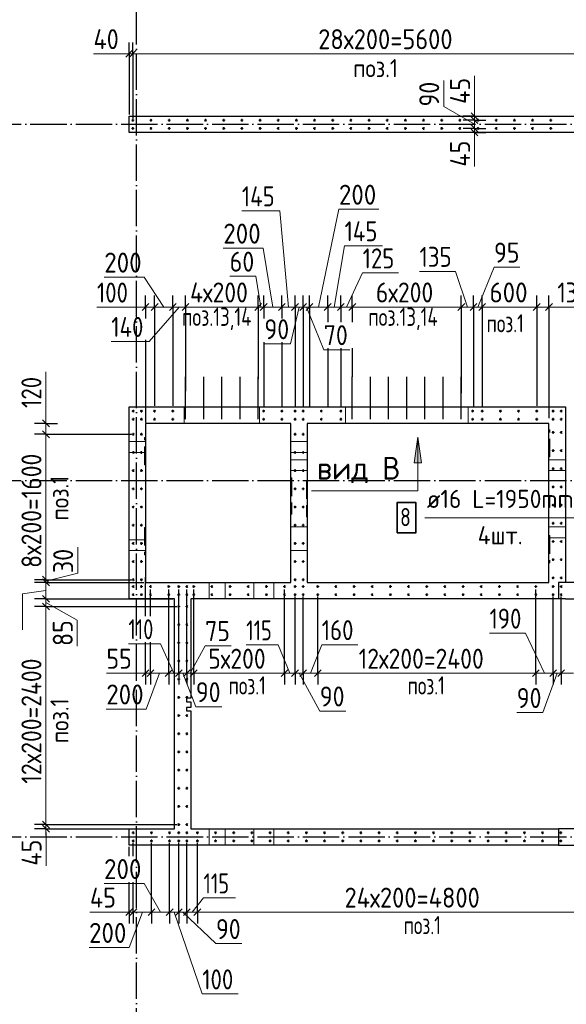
# Model space of a CAD drawing. Header units: millimetres. Extents: x -49773 to 2322955, y -3321 to 58485.
# Tile 82 of 256: x 382713 to 388729, y 38869 to 49702. Entities that reach past the tile are written whole.
import ezdxf

# ---------------------------------------------------------------- set-up
doc = ezdxf.new("R2010")
doc.units = ezdxf.units.MM
for name, pattern in [('______11', [500, 400, -50, 0, -50]), ('______2', [270, 200, -70]), ('______5', [1100, 800, -100, 100, -100])]:
    doc.linetypes.add(name, pattern=pattern)
for name, color, linetype, lineweight in [('Standard', 7, 'Continuous', 25), ('Арм.стержн. вертикальными 1', 22, 'Continuous', 35), ('Обозначение разреза_ общее', 7, 'Continuous', 25), ('Размерная линия_ общее', 7, 'Continuous', 13), ('Стена_ общее', 7, 'Continuous', 35), ('Стена_ Сборный элемент', 7, 'Continuous', 35)]:
    doc.layers.add(name, color=color, linetype=linetype, lineweight=lineweight)
doc.layers.add('Арм.стержн. вертикальными 2', color=7, linetype='Continuous', lineweight=35, true_color=0x006e00)
doc.layers.add('Осевая линия_ общее', color=7, linetype='______5', lineweight=13, true_color=0xa0a0a0)
doc.styles.add('ISOCPEUR', font='txt')

msp = doc.modelspace()

# ---------------------------------------------------------------- hatches: boundary and pattern name
at = {"layer": 'Обозначение разреза_ общее', "linetype": 'Continuous', "lineweight": 13, "transparency": 33554687}
msp.add_hatch(color=7, dxfattribs=at).paths.add_polyline_path([(387053.5, 44828.3), (387093.5, 45108.3), (387133.5, 44828.3)], flags=16)

# ---------------------------------------------------------------- linework, layer by layer
at = {"layer": 'Арм.стержн. вертикальными 1', "color": 4, "linetype": 'Continuous', "lineweight": 25, "transparency": 33554687}
for p, q in [((384538, 45396.1), (384538, 45771.1)), ((384738, 45396.1), (384738, 45771.1)), ((384938, 45396.1), (384938, 45771.1)), ((385138, 45396.1), (385138, 45771.1)), ((385338, 45396.1), (385338, 45771.1)), ((386373.1, 45396.1), (386373.1, 45771.1)), ((386573.1, 45396.1), (386573.1, 45771.1)), ((386773.1, 45396.1), (386773.1, 45771.1)), ((386973.1, 45396.1), (386973.1, 45771.1)), ((387173.1, 45396.1), (387173.1, 45771.1)), ((387373.1, 45396.1), (387373.1, 45771.1)), ((387573.1, 45396.1), (387573.1, 45771.1)), ((384538, 45306.1), (384538, 45601.1)), ((384738, 45306.1), (384738, 45601.1)), ((384938, 45306.1), (384938, 45601.1)), ((385138, 45306.1), (385138, 45601.1)), ((385338, 45306.1), (385338, 45601.1)), ((386373.1, 45306.1), (386373.1, 45601.1)), ((386573.1, 45306.1), (386573.1, 45601.1)), ((386773.1, 45306.1), (386773.1, 45601.1)), ((386973.1, 45306.1), (386973.1, 45601.1)), ((387173.1, 45306.1), (387173.1, 45601.1)), ((387373.1, 45306.1), (387373.1, 45601.1)), ((387573.1, 45306.1), (387573.1, 45601.1))]:
    msp.add_line(p, q, dxfattribs=at)
at = {"layer": 'Арм.стержн. вертикальными 1', "color": 4, "linetype": 'Continuous', "lineweight": 50, "transparency": 33554687}
for centre in [(383958, 48596.1), (383958, 48596.1), (384158, 48596.1), (384358, 48596.1), (384558, 48596.1), (384758, 48596.1), (384958, 48596.1), (385158, 48596.1), (385358, 48596.1), (385558, 48596.1), (385758, 48596.1), (385958, 48596.1), (386158, 48596.1), (386358, 48596.1), (386558, 48596.1), (386758, 48596.1), (386958, 48596.1), (387158, 48596.1), (387358, 48596.1), (387558, 48596.1), (387758, 48596.1), (387958, 48596.1), (388158, 48596.1), (388358, 48596.1), (388558, 48596.1), (383958, 48506.1), (383958, 48506.1), (384158, 48506.1), (384358, 48506.1), (384558, 48506.1), (384758, 48506.1), (384958, 48506.1), (385158, 48506.1), (385358, 48506.1), (385558, 48506.1), (385758, 48506.1), (385958, 48506.1), (386158, 48506.1), (386358, 48506.1), (386558, 48506.1), (386758, 48506.1), (386958, 48506.1), (387158, 48506.1), (387358, 48506.1), (387558, 48506.1), (387758, 48506.1), (387958, 48506.1), (388158, 48506.1), (388358, 48506.1), (388558, 48506.1), (383963, 45395.6), (383963, 45395.6), (384052.5, 45395.6), (384052.6, 45395.6), (384198, 45395.6), (384398, 45395.6), (385398, 45395.6), (385598, 45395.6), (385743, 45395.6), (385743, 45395.6), (385832.5, 45395.6), (385832.6, 45395.6), (386032.5, 45395.6), (386248, 45395.6), (387698, 45395.6), (387803, 45395.6), (388003, 45395.6), (388203, 45395.6), (388403, 45395.6), (388583, 45395.6), (388583, 45395.6), (388672.6, 45395.6), (388672.6, 45395.6), (383963, 45306.1), (383963, 45306.1), (384052.5, 45306.1), (384052.6, 45306.1), (384198, 45306.1), (384398, 45306.1), (385398, 45306.1), (385598, 45306.1), (385743, 45306.1), (385743, 45306.1), (385832.5, 45306.1), (385832.6, 45306.1), (386032.5, 45306.1), (386248, 45306.1), (387698, 45306.1), (387803, 45306.1), (388003, 45306.1), (388203, 45306.1), (388403, 45306.1), (388583, 45306.1), (388583, 45306.1), (388672.6, 45306.1), (388672.6, 45306.1), (383963, 45140.6), (384052.6, 45140.6), (385743, 45140.6), (385832.6, 45140.6), (388583.5, 45161.1), (388673.1, 45161.1), (388583.5, 44961.1), (388673.1, 44961.1), (383963, 44940.6), (384052.6, 44940.6), (385743, 44940.6), (385832.6, 44940.6), (383963, 44740.6), (384052.6, 44740.6), (385743, 44740.6), (385832.6, 44740.6), (388583.5, 44761.1), (388673.1, 44761.1), (383963, 44540.6), (384052.6, 44540.6), (385743, 44540.6), (385832.6, 44540.6), (388583.5, 44561.1), (388673.1, 44561.1), (383963, 44340.6), (384052.6, 44340.6), (385743, 44340.6), (385832.6, 44340.6), (388583.5, 44361.1), (388673.1, 44361.1), (383963, 44140.6), (384052.6, 44140.6), (385743, 44140.6), (385832.6, 44140.6), (388583.5, 44161.1), (388673.1, 44161.1), (383963, 43940.6), (384052.6, 43940.6), (385743, 43940.6), (385832.6, 43940.6), (388583.5, 43961.1), (388673.1, 43961.1), (383963, 43740.6), (384052.6, 43740.6), (385743, 43740.6), (385832.6, 43740.6), (388583.5, 43761.1), (388673.1, 43761.1), (388583.5, 43561.1), (388673.1, 43561.1), (383963, 43540.6), (383963, 43465.6), (384052.6, 43540.6), (384052.6, 43465.6), (384153.1, 43465.6), (384353.1, 43465.6), (384463.5, 43465.1), (384553.1, 43465.1), (384628.1, 43465.6), (384828.1, 43465.6), (385028.1, 43465.6), (385228.1, 43465.6), (385428.1, 43465.6), (385628.1, 43465.6), (385743, 43540.6), (385743, 43465.6), (385832.6, 43540.6), (385832.6, 43465.6), (385993.1, 43465.6), (386193.1, 43465.6), (386393.1, 43465.6), (386593.1, 43465.6), (386793.1, 43465.6), (386993.1, 43465.6), (387193.1, 43465.6), (387393, 43465.6), (387393.1, 43465.6), (387593.1, 43465.6), (387793.1, 43465.6), (387993.1, 43465.6), (388193.1, 43465.6), (388393.1, 43465.6), (388583, 43465.6), (388672.6, 43465.6), (383963, 43376.1), (384052.6, 43376.1), (384153.1, 43376.1), (384353.1, 43376.1), (384463.5, 43375.6), (384553.1, 43375.6), (384628.1, 43376.1), (384828.1, 43376.1), (385028.1, 43376.1), (385228.1, 43376.1), (385428.1, 43376.1), (385628.1, 43376.1), (385743, 43376.1), (385832.6, 43376.1), (385993.1, 43376.1), (386193.1, 43376.1), (386393.1, 43376.1), (386593.1, 43376.1), (386793.1, 43376.1), (386993.1, 43376.1), (387193.1, 43376.1), (387393.1, 43376.1), (387593.1, 43376.1), (387793.1, 43376.1), (387993.1, 43376.1), (388193.1, 43376.1), (388393.1, 43376.1), (388583, 43376.1), (388672.6, 43376.1), (384463.1, 43246.1), (384553.1, 43246.1), (384463.1, 43046.1), (384553.1, 43046.1), (384463.1, 42846.1), (384553.1, 42846.1), (384463.1, 42646.1), (384553.1, 42646.1), (384463.1, 42446.1), (384553.1, 42446.1), (384463.1, 42246.1), (384553.1, 42246.1), (384463.1, 42046.1), (384553.1, 42046.1), (384463.1, 41846.1), (384553.1, 41846.1), (384463.1, 41646.1), (384553.1, 41646.1), (384463.1, 41446.1), (384553.1, 41446.1), (384463.1, 41246.1), (384553.1, 41246.1), (384463.1, 41046.1), (384553.1, 41046.1), (384463.1, 40846.1), (384553.1, 40846.1), (383963.1, 40756.1), (384163.1, 40756.1), (384363.1, 40756.1), (384463.5, 40756.1), (384553.1, 40756.1), (384668.1, 40756.1), (384868.1, 40756.1), (385068.1, 40756.1), (385268.1, 40756.1), (385468.1, 40756.1), (385668.1, 40756.1), (385868.1, 40756.1), (386068.1, 40756.1), (386268.1, 40756.1), (386468.1, 40756.1), (386668.1, 40756.1), (386868.1, 40756.1), (387068.1, 40756.1), (387268.1, 40756.1), (387468.1, 40756.1), (387668.1, 40756.1), (387868.1, 40756.1), (388068.1, 40756.1), (388268.1, 40756.1), (388468.1, 40756.1), (388668.1, 40756.1), (383963.1, 40666.1), (384163.1, 40666.1), (384363.1, 40666.1), (384463.5, 40666.6), (384553.1, 40666.6), (384668.1, 40666.1), (384868.1, 40666.1), (385068.1, 40666.1), (385268.1, 40666.1), (385468.1, 40666.1), (385668.1, 40666.1), (385868.1, 40666.1), (386068.1, 40666.1), (386268.1, 40666.1), (386468.1, 40666.1), (386668.1, 40666.1), (386868.1, 40666.1), (387068.1, 40666.1), (387268.1, 40666.1), (387468.1, 40666.1), (387668.1, 40666.1), (387868.1, 40666.1), (388068.1, 40666.1), (388268.1, 40666.1), (388468.1, 40666.1), (388668.1, 40666.1)]:
    msp.add_circle(centre, 5, dxfattribs=at)
at = {"layer": 'Арм.стержн. вертикальными 2', "color": 7, "linetype": 'Continuous', "lineweight": 13, "transparency": 33554687}
msp.add_line((387173.1, 44223.2), (389033.1, 44223.2), dxfattribs=at)
at = {"layer": 'Арм.стержн. вертикальными 2', "color": 7, "linetype": 'Continuous', "lineweight": 35, "transparency": 33554687}
msp.add_lwpolyline([(386866.4, 44056.5), (387073.1, 44056.5), (387073.1, 44389.9), (386866.4, 44389.9), (386866.4, 44056.5)], dxfattribs=at)
at = {"layer": 'Обозначение разреза_ общее', "color": 7, "linetype": 'Continuous', "lineweight": 13, "transparency": 33554687}
for p, q in [((387053.5, 44828.3), (387093.5, 45108.3)), ((387093.5, 45108.3), (387093.5, 45108.3)), ((387093.5, 45108.3), (387093.5, 45108.3)), ((387093.5, 45108.3), (387093.5, 45108.3)), ((387093.5, 45108.3), (387133.5, 44828.3)), ((387133.5, 44828.3), (387053.5, 44828.3)), ((387093.5, 44828.3), (387093.5, 44808.3))]:
    msp.add_line(p, q, dxfattribs=at)
msp.add_lwpolyline([(387093.5, 45108.3), (387093.5, 44518.3), (385923.5, 44518.3)], dxfattribs=at)
at = {"layer": 'Осевая линия_ общее', "color": 253, "linetype": '______11', "lineweight": -3, "true_color": 0xa0a0a0, "transparency": 33554687}
for p, q in [((383998, 6421.1), (383998, 56501.1)), ((372828, 48551.1), (394168.1, 48551.1)), ((372828, 44631.1), (394168.1, 44631.1)), ((372828, 40711.1), (394168.1, 40711.1))]:
    msp.add_line(p, q, dxfattribs=at)
at = {"layer": 'Размерная линия_ общее', "color": 253, "linetype": 'Continuous', "lineweight": -3, "true_color": 0xa0a0a0, "transparency": 33554687}
for p, q in [((383918, 49327.8), (383918, 49452.8)), ((383958, 49327.8), (383958, 49452.8)), ((383918, 49327.8), (383918, 49202.8)), ((383918, 49327.8), (383918, 48661.1)), ((383958, 49327.8), (383958, 49202.8)), ((383958, 49327.8), (383958, 48616.1)), ((387719, 48641.1), (387594, 48641.1)), ((387719, 48596.1), (387594, 48596.1)), ((387719, 48641.1), (387844, 48641.1)), ((387719, 48596.1), (387844, 48596.1)), ((387719, 48596.1), (387752.7, 48596.1)), ((387719, 48506.6), (387594, 48506.6)), ((387719, 48461.1), (387594, 48461.1)), ((387719, 48506.6), (387844, 48506.6)), ((387719, 48506.6), (387752.7, 48506.6)), ((387719, 48461.1), (387844, 48461.1)), ((384098, 46541.1), (384098, 46666.1)), ((384198, 46541.1), (384198, 46666.1)), ((384398, 46541.1), (384398, 46666.1)), ((384538, 46541.1), (384538, 46666.1)), ((385338, 46541.1), (385338, 46666.1)), ((385398, 46541.1), (385398, 46666.1)), ((385598, 46541.1), (385598, 46666.1)), ((385743, 46541.1), (385743, 46666.1)), ((385832.5, 46541.1), (385832.5, 46666.1)), ((385903, 46541.1), (385903, 46666.1)), ((386103, 46541.1), (386103, 46666.1)), ((386248, 46541.1), (386248, 46666.1)), ((386373.1, 46541.1), (386373.1, 46666.1)), ((387573.1, 46541.1), (387573.1, 46666.1)), ((387708, 46541.1), (387708, 46666.1)), ((387803, 46541.1), (387803, 46666.1)), ((388403, 46541.1), (388403, 46666.1)), ((388538, 46541.1), (388538, 46666.1)), ((384098, 46541.1), (384098, 46416.1)), ((384098, 46541.1), (384098, 46465)), ((384198, 46541.1), (384198, 46416.1)), ((384398, 46541.1), (384398, 46416.1)), ((384538, 46541.1), (384538, 46416.1)), ((385338, 46541.1), (385338, 46416.1)), ((385398, 46541.1), (385398, 46416.1)), ((385398, 46541.1), (385398, 46439.5)), ((385598, 46541.1), (385598, 46416.1)), ((385598, 46541.1), (385598, 46439.5)), ((385743, 46541.1), (385743, 46416.1)), ((385832.5, 46541.1), (385832.5, 46416.1)), ((385903, 46541.1), (385903, 46416.1)), ((386103, 46541.1), (386103, 46416.1)), ((386103, 46541.1), (386103, 46374.1)), ((386248, 46541.1), (386248, 46416.1)), ((386248, 46541.1), (386248, 46374.1)), ((386373.1, 46541.1), (386373.1, 46416.1)), ((386373.1, 46541.1), (386373.1, 46374.1)), ((387573.1, 46541.1), (387573.1, 46416.1)), ((387573.1, 46541.1), (387573.1, 45592.5)), ((387708, 46541.1), (387708, 46416.1)), ((387708, 46541.1), (387708, 45438)), ((387803, 46541.1), (387803, 46416.1)), ((387803, 46541.1), (387803, 45438)), ((388403, 46541.1), (388403, 46416.1)), ((388403, 46541.1), (388403, 45454.3)), ((388538, 46541.1), (388538, 46416.1)), ((388538, 46541.1), (388538, 45319.7)), ((384098, 46179), (384098, 45269.7)), ((385398, 46153.4), (385398, 45438)), ((385598, 46153.4), (385598, 45438)), ((386103, 46088.1), (386103, 45438)), ((386248, 46088.1), (386248, 45438)), ((386373.1, 46088.1), (386373.1, 45771.9)), ((383002.4, 45261.1), (382877.4, 45261.1)), ((383002.4, 45261.1), (383127.4, 45261.1)), ((383002.4, 45261.1), (383002.4, 45261.1)), ((383002.4, 45140.6), (382877.4, 45140.6)), ((383002.4, 45140.6), (383127.4, 45140.6)), ((384098, 43138.1), (384098, 43567.4)), ((383002.4, 43540.6), (382877.4, 43540.6)), ((383002.4, 43511.1), (382877.4, 43511.1)), ((383002.4, 43540.6), (383127.4, 43540.6)), ((383002.4, 43511.1), (383127.4, 43511.1)), ((384153.1, 43138.1), (384153.1, 43432.3)), ((383002.4, 43331.1), (382877.4, 43331.1)), ((383002.4, 43246.1), (382877.4, 43246.1)), ((383002.4, 43331.1), (383127.4, 43331.1)), ((383002.4, 43246.1), (383127.4, 43246.1)), ((384098, 42511.4), (384098, 42636.4)), ((384153.1, 42511.4), (384153.1, 42636.4)), ((384353.1, 42511.4), (384353.1, 42636.4)), ((384463.5, 42511.4), (384463.5, 42636.4)), ((384553.1, 42511.4), (384553.1, 42636.4)), ((384628, 42511.4), (384628, 42636.4)), ((385628, 42511.4), (385628, 42636.4)), ((385743, 42511.4), (385743, 42636.4)), ((385832.6, 42511.4), (385832.6, 42636.4)), ((385993.1, 42511.4), (385993.1, 42636.4)), ((388393, 42511.4), (388393, 42636.4)), ((388583, 42511.4), (388583, 42636.4)), ((388672.6, 42511.4), (388672.6, 42636.4)), ((384098, 42511.4), (384098, 42386.4)), ((384153.1, 42511.4), (384153.1, 42386.4)), ((384353.1, 42511.4), (384353.1, 42386.4)), ((384463.5, 42511.4), (384463.5, 42386.4)), ((384553.1, 42511.4), (384553.1, 42386.4)), ((384628, 42511.4), (384628, 42386.4)), ((385628, 42511.4), (385628, 42386.4)), ((385743, 42511.4), (385743, 42386.4)), ((385832.6, 42511.4), (385832.6, 42386.4)), ((385993.1, 42511.4), (385993.1, 42386.4)), ((388393, 42511.4), (388393, 42386.4)), ((388583, 42511.4), (388583, 42386.4)), ((388672.6, 42511.4), (388672.6, 42386.4)), ((383002.4, 40846.1), (382877.4, 40846.1)), ((383002.4, 40846.1), (383127.4, 40846.1)), ((383002.4, 40846.1), (384443, 40846.1)), ((383002.4, 40801.1), (382877.4, 40801.1)), ((383002.4, 40801.1), (383127.4, 40801.1)), ((383002.4, 40801.1), (384398, 40801.1)), ((383963, 40499.6), (383963, 40646.1)), ((383918, 40499.6), (383918, 40601.1)), ((383918, 39882.6), (383918, 40007.6)), ((383963, 39882.6), (383963, 40007.6)), ((384163, 39882.6), (384163, 40007.6)), ((384363, 39882.6), (384363, 40007.6)), ((384463.5, 39882.6), (384463.5, 40007.6)), ((384553.1, 39882.6), (384553.1, 40007.6)), ((384668, 39882.6), (384668, 40007.6)), ((383918, 39882.6), (383918, 39757.6)), ((383963, 39882.6), (383963, 39757.6)), ((384163, 39882.6), (384163, 39757.6)), ((384363, 39882.6), (384363, 39757.6)), ((384463.5, 39882.6), (384463.5, 39757.6)), ((384553.1, 39882.6), (384553.1, 39757.6)), ((384668, 39882.6), (384668, 39757.6))]:
    msp.add_line(p, q, dxfattribs=at)
at = {"layer": 'Размерная линия_ общее', "color": 7, "linetype": 'Continuous', "lineweight": 13, "transparency": 33554687}
for p, q in [((383833.1, 49328.1), (383525.1, 49328.1)), ((383938, 49327.8), (383833.1, 49328.1)), ((383918, 49327.8), (383843, 49327.8)), ((383918, 49327.8), (383958, 49327.8)), ((383958, 49327.8), (389558, 49327.8)), ((387719.4, 48776.1), (387719.4, 49084.1)), ((387379.7, 48747.5), (387379.7, 49033.5)), ((387719, 48618.6), (387719.4, 48776.1)), ((387719, 48551.3), (387379.7, 48747.5)), ((387719, 48641.1), (387719, 48716.1)), ((387719, 48596.1), (387719, 48641.1)), ((387719, 48506.6), (387719, 48596.1)), ((387719, 48461.1), (387719, 48506.6)), ((387719, 48483.8), (387719.6, 48393.4)), ((387719, 48461.1), (387719, 48386.1)), ((387719.6, 48393.4), (387719.6, 48085.4)), ((385575.9, 47598.8), (385157.9, 47598.8)), ((385670.5, 46541.1), (385575.9, 47598.8)), ((386003, 46541.1), (386226, 47616.8)), ((386226, 47616.8), (386666, 47616.8)), ((385393.9, 47188.6), (384953.9, 47188.6)), ((385498, 46541.1), (385393.9, 47188.6)), ((386175.5, 46541.1), (386288.4, 47214.4)), ((386288.4, 47214.4), (386706.4, 47214.4)), ((386310.6, 46541.1), (386487, 46916)), ((386487, 46916), (386883, 46916)), ((387509.4, 46933.1), (387113.4, 46933.1)), ((387640.5, 46541.1), (387509.4, 46933.1)), ((387755.5, 46541.1), (387932.8, 46979.9)), ((387932.8, 46979.9), (388218.8, 46979.9)), ((384083.7, 46869.7), (383643.7, 46869.7)), ((384298, 46541.1), (384083.7, 46869.7)), ((385310.4, 46880), (385024.4, 46880)), ((385368, 46541.1), (385310.4, 46880)), ((383958.9, 46540), (383562.9, 46540)), ((384148, 46541.1), (383958.9, 46540)), ((384098, 46541.1), (384023, 46541.1)), ((384098, 46541.1), (384198, 46541.1)), ((384468, 46541.1), (384138.4, 46162)), ((384198, 46541.1), (384398, 46541.1)), ((384398, 46541.1), (384538, 46541.1)), ((384538, 46541.1), (385338, 46541.1)), ((385338, 46541.1), (385398, 46541.1)), ((385398, 46541.1), (385598, 46541.1)), ((385598, 46541.1), (385743, 46541.1)), ((385787.8, 46541.1), (385692.3, 46136.4)), ((385743, 46541.1), (385832.5, 46541.1)), ((385832.5, 46541.1), (385903, 46541.1)), ((385867.8, 46541.1), (386058.8, 46071.1)), ((385903, 46541.1), (386103, 46541.1)), ((386103, 46541.1), (386248, 46541.1)), ((386248, 46541.1), (386373.1, 46541.1)), ((386373.1, 46541.1), (387573.1, 46541.1)), ((387573.1, 46541.1), (387708, 46541.1)), ((387708, 46541.1), (387803, 46541.1)), ((387803, 46541.1), (388403, 46541.1)), ((388403, 46541.1), (388538, 46541.1)), ((388470.5, 46541.1), (388630.4, 46540.7)), ((388538, 46541.1), (388613, 46541.1)), ((388630.4, 46540.7), (389026.3, 46540.7)), ((384138.4, 46162), (383720.4, 46162)), ((385692.3, 46136.4), (385406.3, 46136.4)), ((386058.8, 46071.1), (386344.8, 46071.1)), ((383001.9, 45430.8), (383001.9, 45826.8)), ((383002.4, 45200.8), (383001.9, 45430.8)), ((383002.4, 45261.1), (383002.4, 45336.1)), ((383002.4, 45261.1), (383002.4, 45140.6)), ((383351.5, 43614.1), (383351.5, 43900.1)), ((383002.4, 43525.8), (383351.5, 43614.1)), ((383002.4, 43540.6), (383002.4, 43511.1)), ((383002.4, 43511.1), (383002.4, 43331.1)), ((383002.4, 43421.1), (382743.8, 43385.1)), ((382743.8, 43385.1), (382743.8, 42989.1)), ((383002.4, 43331.1), (383002.4, 43246.1)), ((383002.4, 43288.6), (383347, 43097.1)), ((383002.4, 43246.1), (383002.4, 40846.1)), ((383347, 43097.1), (383347, 42811.1)), ((388279.2, 42952.4), (387883.2, 42952.4)), ((388488, 42511.4), (388279.2, 42952.4)), ((384261.3, 42835.1), (383909.3, 42835.1)), ((384408.3, 42511.4), (384261.3, 42835.1)), ((384590.5, 42511.4), (384752.9, 42814.9)), ((384752.9, 42814.9), (385038.9, 42814.9)), ((385557.8, 42823.5), (385205.8, 42823.5)), ((385685.5, 42511.4), (385557.8, 42823.5)), ((385912.8, 42511.4), (386037.3, 42825.6)), ((386037.3, 42825.6), (386433.3, 42825.6)), ((383953.6, 42511.3), (383667.6, 42511.3)), ((384125.5, 42511.4), (383953.6, 42511.3)), ((384098, 42511.4), (384023, 42511.4)), ((384098, 42511.4), (384153.1, 42511.4)), ((384253.1, 42511.4), (384105.7, 42117.9)), ((384153.1, 42511.4), (384353.1, 42511.4)), ((384353.1, 42511.4), (384463.5, 42511.4)), ((384463.5, 42511.4), (384553.1, 42511.4)), ((384508.3, 42511.4), (384651.6, 42143.4)), ((384553.1, 42511.4), (384628, 42511.4)), ((384628, 42511.4), (385628, 42511.4)), ((385628, 42511.4), (385743, 42511.4)), ((385743, 42511.4), (385832.6, 42511.4)), ((385787.8, 42511.4), (386015.7, 42095.8)), ((385832.6, 42511.4), (385993.1, 42511.4)), ((385993.1, 42511.4), (388393, 42511.4)), ((388393, 42511.4), (388583, 42511.4)), ((388627.8, 42511.4), (388469.1, 42079)), ((388583, 42511.4), (388672.6, 42511.4)), ((388672.6, 42511.4), (388808, 42511.4)), ((384651.6, 42143.4), (384937.6, 42143.4)), ((384105.7, 42117.9), (383665.7, 42117.9)), ((386015.7, 42095.8), (386301.7, 42095.8)), ((388469.1, 42079), (388183.1, 42079)), ((383002.4, 40846.1), (383002.4, 40801.1)), ((383002.4, 40823.6), (383003, 40702.1)), ((383002.4, 40801.1), (383002.4, 40726.1)), ((383003, 40702.1), (383003, 40394.1)), ((384081.4, 40196.6), (383641.4, 40196.6)), ((384263, 39882.6), (384081.4, 40196.6)), ((384610.6, 39882.6), (384735.7, 40039.5)), ((384735.7, 40039.5), (385087.7, 40039.5)), ((383794, 39883.1), (383486, 39883.1)), ((383940.5, 39882.6), (383794, 39883.1)), ((383918, 39882.6), (383843, 39882.6)), ((384063, 39882.6), (383916.5, 39494.4)), ((383918, 39882.6), (383963, 39882.6)), ((384163, 39882.6), (384363, 39882.6)), ((384363, 39882.6), (384463.5, 39882.6)), ((384413.3, 39882.6), (384721.8, 38982.6)), ((384463.5, 39882.6), (384553.1, 39882.6)), ((384508.3, 39882.6), (384872.8, 39536.7)), ((384553.1, 39882.6), (384668, 39882.6)), ((384668, 39882.6), (389468.1, 39882.6)), ((383916.5, 39494.4), (383476.5, 39494.4)), ((384872.8, 39536.7), (385158.8, 39536.7)), ((384721.8, 38982.6), (385117.7, 38982.6))]:
    msp.add_line(p, q, dxfattribs=at)
at = {"layer": 'Размерная линия_ общее', "color": 7, "linetype": 'Continuous', "lineweight": 25, "transparency": 33554687}
for p, q in [((383880.5, 49290.3), (383955.5, 49365.3)), ((383920.5, 49290.3), (383995.5, 49365.3)), ((387756.5, 48603.6), (387681.5, 48678.6)), ((387756.5, 48558.6), (387681.5, 48633.6)), ((387756.5, 48469.1), (387681.5, 48544.1)), ((387756.5, 48423.6), (387681.5, 48498.6)), ((384060.5, 46503.6), (384135.5, 46578.6)), ((384160.5, 46503.6), (384235.5, 46578.6)), ((384360.5, 46503.6), (384435.5, 46578.6)), ((384500.5, 46503.6), (384575.5, 46578.6)), ((385300.5, 46503.6), (385375.5, 46578.6)), ((385360.5, 46503.6), (385435.5, 46578.6)), ((385560.5, 46503.6), (385635.5, 46578.6)), ((385705.5, 46503.6), (385780.5, 46578.6)), ((385795, 46503.6), (385870, 46578.6)), ((385865.5, 46503.6), (385940.5, 46578.6)), ((386065.5, 46503.6), (386140.5, 46578.6)), ((386210.6, 46503.6), (386285.5, 46578.6)), ((386335.5, 46503.6), (386410.6, 46578.6)), ((387535.5, 46503.6), (387610.6, 46578.6)), ((387670.5, 46503.6), (387745.5, 46578.6)), ((387765.5, 46503.6), (387840.5, 46578.6)), ((388365.5, 46503.6), (388440.5, 46578.6)), ((388500.5, 46503.6), (388575.5, 46578.6)), ((382964.9, 45298.6), (383039.9, 45223.6)), ((382964.9, 45178.1), (383039.9, 45103.1)), ((382964.9, 43578.1), (383039.9, 43503.1)), ((382964.9, 43548.6), (383039.9, 43473.6)), ((382964.9, 43368.6), (383039.9, 43293.6)), ((382964.9, 43283.6), (383039.9, 43208.6)), ((384060.5, 42473.9), (384135.5, 42548.9)), ((384115.6, 42473.9), (384190.5, 42548.9)), ((384315.6, 42473.9), (384390.5, 42548.9)), ((384426, 42473.9), (384501, 42548.9)), ((384515.6, 42473.9), (384590.5, 42548.9)), ((384590.5, 42473.9), (384665.5, 42548.9)), ((385590.5, 42473.9), (385665.5, 42548.9)), ((385705.5, 42473.9), (385780.5, 42548.9)), ((385795.1, 42473.9), (385870.1, 42548.9)), ((385955.6, 42473.9), (386030.6, 42548.9)), ((388355.5, 42473.9), (388430.5, 42548.9)), ((388545.5, 42473.9), (388620.5, 42548.9)), ((388635.1, 42473.9), (388710.1, 42548.9)), ((382964.9, 40883.6), (383039.9, 40808.6)), ((382964.9, 40838.6), (383039.9, 40763.6)), ((383880.5, 39845.1), (383955.5, 39920.1)), ((383925.5, 39845.1), (384000.5, 39920.1)), ((384125.5, 39845.1), (384200.5, 39920.1)), ((384325.5, 39845.1), (384400.5, 39920.1)), ((384426, 39845.1), (384501, 39920.1)), ((384515.6, 39845.1), (384590.5, 39920.1)), ((384630.6, 39845.1), (384705.5, 39920.1))]:
    msp.add_line(p, q, dxfattribs=at)
at = {"layer": 'Размерная линия_ общее', "color": 253, "linetype": 'Continuous', "lineweight": -3, "true_color": 0xa0a0a0, "transparency": 33554687}
for points in [[(387719, 48641.1), (387702.4, 48641.1), (387702.4, 48641.1), (387692.2, 48641.1)], [(387719, 48461.1), (387702.5, 48461.1), (387702.5, 48461.1), (387692.2, 48461.1)], [(384198, 46541.1), (384198, 46431.5), (384198, 46431.5), (384198, 46410.8), (384198, 46410.8), (384198, 45454.3)], [(384398, 46541.1), (384398, 46393.9), (384398, 46393.9), (384398, 46367), (384398, 46367), (384398, 45454.3)], [(384538, 46541.1), (384538, 46367.6), (384538, 46367.6), (384538, 46336.3), (384538, 46336.3), (384538, 45615.1)], [(385338, 46541.1), (385338, 46217.3), (385338, 46217.3), (385338, 46161.2), (385338, 46161.2), (385338, 45748.5)], [(385743, 46541.1), (385743, 46141.2), (385743, 46141.2), (385743, 45438)], [(385832.5, 46541.1), (385832.5, 46124.4), (385832.5, 46124.4), (385832.5, 45438)], [(385903, 46541.1), (385903, 46111.1), (385903, 46111.1), (385903, 45438)], [(383002.4, 45140.6), (383018.8, 45140.6), (383018.8, 45140.6), (383034.4, 45140.6), (383034.4, 45140.6), (383943, 45140.6)], [(383002.4, 43540.6), (383229.5, 43540.6), (383229.5, 43540.6), (383943, 43540.6)], [(383002.4, 43511.1), (383233.4, 43511.1), (383233.4, 43511.1), (384078.1, 43511.1)], [(384353.1, 42511.4), (384353.1, 42528.3), (384353.1, 42528.3), (384353.1, 42528.3), (384353.1, 42528.3), (384353.1, 42528.4), (384353.1, 42528.4), (384353.1, 42528.4), (384353.1, 42528.4), (384353.1, 42565.4), (384353.1, 42565.4), (384353.1, 42574.2), (384353.1, 42574.2), (384353.1, 42603.5), (384353.1, 42603.5), (384353.1, 42623.6), (384353.1, 42623.6), (384353.1, 42674.1), (384353.1, 42674.1), (384353.1, 42729.3), (384353.1, 42729.3), (384353.1, 43432.3)], [(384463.5, 42511.4), (384463.5, 42528.3), (384463.5, 42528.3), (384463.5, 42528.3), (384463.5, 42528.3), (384463.5, 42528.4), (384463.5, 42528.4), (384463.5, 42528.4), (384463.5, 42528.4), (384463.5, 42571.1), (384463.5, 42571.1), (384463.5, 42581.3), (384463.5, 42581.3), (384463.5, 42615.1), (384463.5, 42615.1), (384463.5, 42638.3), (384463.5, 42638.3), (384463.5, 42696.6), (384463.5, 42696.6), (384463.5, 42760.2), (384463.5, 42760.2), (384463.5, 43431.9)], [(384553.1, 42511.4), (384553.1, 42528.3), (384553.1, 42528.3), (384553.1, 42528.3), (384553.1, 42528.3), (384553.1, 42528.4), (384553.1, 42528.4), (384553.1, 42528.4), (384553.1, 42528.4), (384553.1, 42575.7), (384553.1, 42575.7), (384553.1, 42587), (384553.1, 42587), (384553.1, 42624.4), (384553.1, 42624.4), (384553.1, 42650.2), (384553.1, 42650.2), (384553.1, 42714.7), (384553.1, 42714.7), (384553.1, 42785.2), (384553.1, 42785.2), (384553.1, 43431.9)], [(384628, 42511.4), (384628, 42528.3), (384628, 42528.3), (384628, 42528.3), (384628, 42528.3), (384628, 42528.4), (384628, 42528.4), (384628, 42528.4), (384628, 42528.4), (384628, 42579.6), (384628, 42579.6), (384628, 42591.8), (384628, 42591.8), (384628, 42632.3), (384628, 42632.3), (384628, 42660.1), (384628, 42660.1), (384628, 42729.9), (384628, 42729.9), (384628, 42806.2), (384628, 42806.2), (384628, 43432.4)], [(385628, 42511.4), (385628, 42528.4), (385628, 42528.4), (385628, 42528.4), (385628, 42528.4), (385628, 42528.4), (385628, 42528.4), (385628, 42631.1), (385628, 42631.1), (385628, 42655.6), (385628, 42655.6), (385628, 42736.9), (385628, 42736.9), (385628, 42792.7), (385628, 42792.7), (385628, 43432.4)], [(385743, 42511.4), (385743, 42528.4), (385743, 42528.4), (385743, 42528.4), (385743, 42528.4), (385743, 42528.4), (385743, 42528.4), (385743, 42637), (385743, 42637), (385743, 42662.9), (385743, 42662.9), (385743, 42748.9), (385743, 42748.9), (385743, 42808), (385743, 42808), (385743, 43356.1)], [(385832.6, 42511.4), (385832.6, 42528.4), (385832.6, 42528.4), (385832.6, 42528.4), (385832.6, 42528.4), (385832.6, 42528.4), (385832.6, 42528.4), (385832.6, 42641.7), (385832.6, 42641.7), (385832.6, 42668.6), (385832.6, 42668.6), (385832.6, 42758.3), (385832.6, 42758.3), (385832.6, 42819.9), (385832.6, 42819.9), (385832.6, 43356.1)], [(385993.1, 42511.4), (385993.1, 42528.4), (385993.1, 42528.4), (385993.1, 42528.4), (385993.1, 42528.4), (385993.1, 42528.4), (385993.1, 42528.4), (385993.1, 42649.9), (385993.1, 42649.9), (385993.1, 42678.9), (385993.1, 42678.9), (385993.1, 42775.1), (385993.1, 42775.1), (385993.1, 42841.1), (385993.1, 42841.1), (385993.1, 43356.1)], [(388393, 42511.4), (388393, 42528.4), (388393, 42528.4), (388393, 42528.4), (388393, 42528.4), (388393, 42773.7), (388393, 42773.7), (388393, 42832.1), (388393, 42832.1), (388393, 43432.4)], [(388583, 42511.4), (388583, 42528.4), (388583, 42528.4), (388583, 42528.4), (388583, 42528.4), (388583, 42783.5), (388583, 42783.5), (388583, 42844.2), (388583, 42844.2), (388583, 43356.1)], [(388672.6, 42511.4), (388672.6, 42528.4), (388672.6, 42528.4), (388672.6, 42528.4), (388672.6, 42528.4), (388672.6, 42788.1), (388672.6, 42788.1), (388672.6, 42850), (388672.6, 42850), (388672.6, 43356.1)], [(383002.4, 43331.1), (383257.1, 43331.1), (383257.1, 43331.1), (384398, 43331.1)], [(383002.4, 43246.1), (383268.3, 43246.1), (383268.3, 43246.1), (384443, 43246.1)], [(384098, 42511.4), (384098, 42528.3), (384098, 42528.3), (384098, 42528.3), (384098, 42528.3), (384098, 42528.3), (384098, 42528.3), (384098, 42528.4), (384098, 42528.4), (384098, 42552.2), (384098, 42552.2), (384098, 42557.9), (384098, 42557.9), (384098, 42576.8), (384098, 42576.8), (384098, 42589.8), (384098, 42589.8), (384098, 42622.4), (384098, 42622.4), (384098, 42658), (384098, 42658), (384098, 42852.1)], [(384153.1, 42511.4), (384153.1, 42528.3), (384153.1, 42528.3), (384153.1, 42528.3), (384153.1, 42528.3), (384153.1, 42528.3), (384153.1, 42528.3), (384153.1, 42528.4), (384153.1, 42528.4), (384153.1, 42555.1), (384153.1, 42555.1), (384153.1, 42561.4), (384153.1, 42561.4), (384153.1, 42582.6), (384153.1, 42582.6), (384153.1, 42597.1), (384153.1, 42597.1), (384153.1, 42633.6), (384153.1, 42633.6), (384153.1, 42673.3), (384153.1, 42673.3), (384153.1, 42852.1)], [(384163, 39882.6), (384163, 39899.9), (384163, 39899.9), (384163, 39899.9), (384163, 39899.9), (384163, 39900), (384163, 39900), (384163, 39988.9), (384163, 39988.9), (384163, 40646.1)], [(384363, 39882.6), (384363, 39899.8), (384363, 39899.8), (384363, 39899.9), (384363, 39899.9), (384363, 39900), (384363, 39900), (384363, 40014), (384363, 40014), (384363, 40646.1)], [(384463.5, 39882.6), (384463.5, 39899.8), (384463.5, 39899.8), (384463.5, 39899.9), (384463.5, 39899.9), (384463.5, 39900), (384463.5, 39900), (384463.5, 40026.6), (384463.5, 40026.6), (384463.5, 40646.6)], [(384553.1, 39882.6), (384553.1, 39899.8), (384553.1, 39899.8), (384553.1, 39899.9), (384553.1, 39899.9), (384553.1, 39900), (384553.1, 39900), (384553.1, 40037.8), (384553.1, 40037.8), (384553.1, 40646.6)], [(384668, 39882.6), (384668, 39899.8), (384668, 39899.8), (384668, 39899.9), (384668, 39899.9), (384668, 39900), (384668, 39900), (384668, 40052.2), (384668, 40052.2), (384668, 40646.1)], [(383918, 39882.6), (383918, 39900), (383918, 39900), (383918, 39900), (383918, 39900), (383918, 39900), (383918, 39900), (383918, 39958.3), (383918, 39958.3), (383918, 40213.6)], [(383963, 39882.6), (383963, 39899.9), (383963, 39899.9), (383963, 39900), (383963, 39900), (383963, 39900), (383963, 39900), (383963, 39963.9), (383963, 39963.9), (383963, 40213.6)]]:
    msp.add_lwpolyline(points, dxfattribs=at)
at = {"layer": 'Размерная линия_ общее', "color": 7, "linetype": 'Continuous', "lineweight": 13, "transparency": 33554687}
for points in [[(383002.4, 45140.6), (383002.4, 45115.3), (383002.4, 45115.3), (383002.4, 45020.6), (383002.4, 45020.6), (383002.4, 43540.6)], [(383963, 39882.6), (383998.7, 39882.6), (383998.7, 39882.6), (384163, 39882.6)]]:
    msp.add_lwpolyline(points, dxfattribs=at)
at = {"layer": 'Стена_ общее', "color": 7, "linetype": 'Continuous', "lineweight": 25, "transparency": 33554687}
for p, q in [((383918, 48461.1), (383918, 48641.1)), ((383918, 48641.1), (389698, 48641.1)), ((389698, 48461.1), (383918, 48461.1)), ((383918, 43511.1), (383918, 45441.1)), ((383918, 45441.1), (384098, 45441.1)), ((384098, 45441.1), (385698, 45441.1)), ((385698, 45441.1), (385878.1, 45441.1)), ((385878.1, 45441.1), (388538, 45441.1)), ((388538, 45441.1), (388718, 45441.1)), ((388718, 45441.1), (388718, 43511.1)), ((385698, 45261.1), (384098, 45261.1)), ((384098, 45261.1), (384098, 43511.1)), ((385698, 43511.1), (385698, 45261.1)), ((388538, 45261.1), (385878.1, 45261.1)), ((385878.1, 45261.1), (385878.1, 43511.1)), ((388538, 43511.1), (388538, 45261.1)), ((383918, 43331.1), (383918, 43511.1)), ((384098, 43511.1), (385698, 43511.1)), ((385878.1, 43511.1), (388538, 43511.1)), ((388643, 43511.1), (388643, 43331.1)), ((388718, 43511.1), (388643, 43511.1)), ((388863, 43511.1), (388718, 43511.1)), ((384418, 43331.1), (383918, 43331.1)), ((384418, 40801.1), (384418, 43331.1)), ((384598, 43331.1), (384598, 42236.1)), ((385698, 43331.1), (384598, 43331.1)), ((388538, 43331.1), (385698, 43331.1)), ((388643, 43331.1), (388538, 43331.1)), ((388718, 43331.1), (388643, 43331.1)), ((388718, 43331.1), (388863, 43331.1)), ((384548, 42236.1), (384548, 42196.1)), ((384598, 42236.1), (384548, 42236.1)), ((384548, 42196.1), (384598, 42196.1)), ((384598, 42196.1), (384598, 42136.1)), ((384548, 42136.1), (384548, 42096.1)), ((384598, 42136.1), (384548, 42136.1)), ((384548, 42096.1), (384598, 42096.1)), ((384598, 42096.1), (384598, 40801.1)), ((383918, 40621.1), (383918, 40801.1)), ((383918, 40801.1), (384418, 40801.1)), ((384598, 40801.1), (388643, 40801.1)), ((388643, 40801.1), (388643, 40621.1)), ((388863, 40801.1), (388643, 40801.1)), ((388643, 40621.1), (383918, 40621.1)), ((388643, 40621.1), (388863, 40621.1))]:
    msp.add_line(p, q, dxfattribs=at)
at = {"layer": 'Стена_ общее', "color": 253, "linetype": '______2', "lineweight": 18, "true_color": 0xababab, "transparency": 33554687}
for p, q in [((384523, 45441.1), (384523, 45261.1)), ((385353.1, 45261.1), (385353.1, 45441.1)), ((386298, 45441.1), (386298, 45261.1)), ((387648, 45261.1), (387648, 45441.1)), ((384098, 45061.1), (383918, 45061.1)), ((385878.1, 45061.1), (385698, 45061.1)), ((383918, 44941.1), (384098, 44941.1)), ((385698, 44941.1), (385878.1, 44941.1)), ((385878.1, 44861.1), (385698, 44861.1)), ((388718, 44861.1), (388538, 44861.1)), ((385698, 44741.1), (385878.1, 44741.1)), ((388538, 44741.1), (388718, 44741.1)), ((385878.1, 44121.1), (385698, 44121.1)), ((388718, 44121.1), (388538, 44121.1)), ((388538, 44001.1), (388718, 44001.1)), ((384098, 43981.1), (383918, 43981.1)), ((383918, 43861.1), (384098, 43861.1)), ((385698, 43861.1), (385878.1, 43861.1)), ((384798, 43511.1), (384798, 43331.1)), ((384973.1, 43331.1), (384973.1, 43511.1)), ((385288, 43511.1), (385288, 43331.1)), ((385508, 43331.1), (385508, 43511.1)), ((384798, 40801.1), (384798, 40621.1)), ((384973.1, 40621.1), (384973.1, 40801.1)), ((385288, 40801.1), (385288, 40621.1)), ((385508, 40621.1), (385508, 40801.1))]:
    msp.add_line(p, q, dxfattribs=at)
at = {"layer": 'Стена_ Сборный элемент', "color": 253, "linetype": '______2', "lineweight": 18, "true_color": 0xababab, "transparency": 33554687}
for p, q in [((388548, 45191.1), (388538, 45191.1)), ((388548, 44891.1), (388548, 45191.1)), ((384088, 44806.1), (384088, 45106.1)), ((384098, 45106.1), (384088, 45106.1)), ((388548, 44891.1), (388538, 44891.1)), ((384098, 44806.1), (384088, 44806.1)), ((385708, 44661.1), (385698, 44661.1)), ((385708, 44661.1), (385708, 44261.1)), ((385868, 44631.1), (385868, 44231.1)), ((385868, 44631.1), (385878.1, 44631.1)), ((385708, 44261.1), (385698, 44261.1)), ((385868, 44231.1), (385878.1, 44231.1)), ((384088, 44116.1), (384088, 43816.1)), ((384098, 44116.1), (384088, 44116.1)), ((388548, 44026.1), (388538, 44026.1)), ((388548, 44026.1), (388548, 43726.1)), ((384098, 43816.1), (384088, 43816.1)), ((388548, 43726.1), (388538, 43726.1))]:
    msp.add_line(p, q, dxfattribs=at)

# ---------------------------------------------------------------- texts
at = {"layer": 'Standard', "color": 7, "linetype": 'Continuous', "lineweight": 18, "transparency": 33554687, "char_height": 200, "attachment_point": 7, "style": 'ISOCPEUR'}
for s, insert, width in [('\\W0.88;поз.1', (386382.1, 49069.5), 657.201), ('\\W0.75;поз.13,14', (384498, 46286.4), 940.785), ('\\W0.75;поз.13,14', (386548, 46286.4), 940.772), ('\\W0.73;поз.1', (387851.1, 46262.7), 547.668), ('\\W0.73;поз.1', (385011.8, 42277.6), 547.668), ('\\W0.73;поз.1', (386981.8, 42277.6), 547.661), ('\\W0.73;поз.1', (386938.2, 39640.1), 547.661)]:
    msp.add_mtext(s, dxfattribs=dict(at, insert=insert, width=width))
at = {"layer": 'Standard', "color": 7, "linetype": 'Continuous', "lineweight": 18, "transparency": 33554687, "char_height": 200, "width": 657.201, "attachment_point": 7, "rotation": 90, "style": 'ISOCPEUR'}
for insert in [(383250.9, 44191.1), (383250.9, 41741.1)]:
    msp.add_mtext('\\W0.88;поз.1', dxfattribs=dict(at, insert=insert))
at = {"layer": 'Арм.стержн. вертикальными 2', "color": 7, "linetype": 'Continuous', "lineweight": 25, "transparency": 33554687, "char_height": 200, "attachment_point": 7, "style": 'ISOCPEUR'}
for s, insert, width in [('\\W0.94;ø16 L=1950mm ', (387193.1, 44329.9), 1913.078), ('\\W0.78;8', (386899.8, 44129.9), 217.611), ('\\W0.95;4шт. ', (387753.1, 43929.9), 794.38)]:
    msp.add_mtext(s, dxfattribs=dict(at, insert=insert, width=width))
at = {"layer": 'Обозначение разреза_ общее', "color": 7, "linetype": 'Continuous', "lineweight": 25, "transparency": 33554687, "insert": (385982.8, 44602.6), "char_height": 250, "width": 992.731, "attachment_point": 7, "style": 'ISOCPEUR'}
msp.add_mtext('\\W0.95;вид В', dxfattribs=at)
at = {"layer": 'Размерная линия_ общее', "color": 7, "linetype": 'Continuous', "lineweight": 25, "transparency": 33554687, "char_height": 220, "attachment_point": 7, "style": 'ISOCPEUR'}
for s, insert, width in [('\\W0.88;40', (383525.1, 49378.1), 426.781), ('\\W0.89;28х200=5600', (385998, 49377.8), 1636.166), ('\\W0.91;200', (386226, 47666.8), 561.996), ('\\W0.83;145', (385157.9, 47648.8), 531.419), ('\\W0.91;200', (384953.9, 47238.6), 561.988), ('\\W0.83;145', (386288.4, 47264.4), 531.419), ('\\W0.87;95', (387932.8, 47029.9), 403.924), ('\\W0.91;200', (383643.7, 46919.7), 561.988), ('\\W0.87;60', (385024.4, 46930), 403.932), ('\\W0.83;125', (386487, 46966), 508.571), ('\\W0.83;135', (387113.4, 46983.1), 508.571), ('\\W0.83;100', (383562.9, 46590), 508.571), ('\\W0.86;4х200', (384588, 46591.1), 814.158), ('\\W0.86;6х200', (386633, 46591.1), 793.957), ('\\W0.91;600', (387883, 46591.1), 561.996), ('\\W0.83;135', (388630.4, 46590.7), 508.571), ('\\W0.83;140', (383720.4, 46212), 531.419), ('\\W0.87;90', (385406.3, 46186.4), 403.924), ('\\W0.87;70', (386058.8, 46121.1), 403.924), ('\\W0.83;190', (387883.2, 43002.4), 508.571), ('\\W0.74;110', (383909.3, 42885.1), 455.155), ('\\W0.87;75', (384752.9, 42864.9), 403.924), ('\\W0.74;115', (385205.8, 42873.5), 455.155), ('\\W0.83;160', (386037.3, 42875.6), 508.571), ('\\W0.87;55', (383667.6, 42561.3), 403.924), ('\\W0.86;5х200', (384788, 42561.4), 793.971), ('\\W0.86;12х200=2400', (386443.1, 42561.4), 1613.847), ('\\W0.91;200', (383665.7, 42167.9), 561.981), ('\\W0.87;90', (384651.6, 42193.4), 403.932), ('\\W0.87;90', (386015.7, 42145.8), 403.932), ('\\W0.87;90', (388183.1, 42129), 403.924), ('\\W0.91;200', (383641.4, 40246.6), 561.981), ('\\W0.74;115', (384735.7, 40089.5), 455.147), ('\\W0.88;45', (383486, 39933.1), 426.797), ('\\W0.89;24х200=4800', (386288, 39932.6), 1676.311), ('\\W0.91;200', (383476.5, 39544.4), 561.996), ('\\W0.87;90', (384872.8, 39586.7), 403.932), ('\\W0.83;100', (384721.8, 39032.6), 508.564)]:
    msp.add_mtext(s, dxfattribs=dict(at, insert=insert, width=width))
at = {"layer": 'Размерная линия_ общее', "color": 7, "linetype": 'Continuous', "lineweight": 25, "transparency": 33554687, "char_height": 220, "attachment_point": 7, "rotation": 90, "style": 'ISOCPEUR'}
for s, insert, width in [('\\W0.87;90', (387329.7, 48747.5), 403.94), ('\\W0.88;45', (387669.4, 48776.1), 426.804), ('\\W0.88;45', (387669.6, 48085.4), 426.797), ('\\W0.83;120', (382951.9, 45430.8), 508.571), ('\\W0.86;8х200=1600', (382952.4, 43670.6), 1453.365), ('\\W0.87;30', (383301.5, 43614.1), 403.924), ('\\W0.87;85', (383297, 42811.1), 403.932), ('\\W0.86;12х200=2400', (382952.4, 41296.1), 1613.86), ('\\W0.88;45', (382953, 40394.1), 426.789)]:
    msp.add_mtext(s, dxfattribs=dict(at, insert=insert, width=width))

doc.saveas('drawing.dxf')
